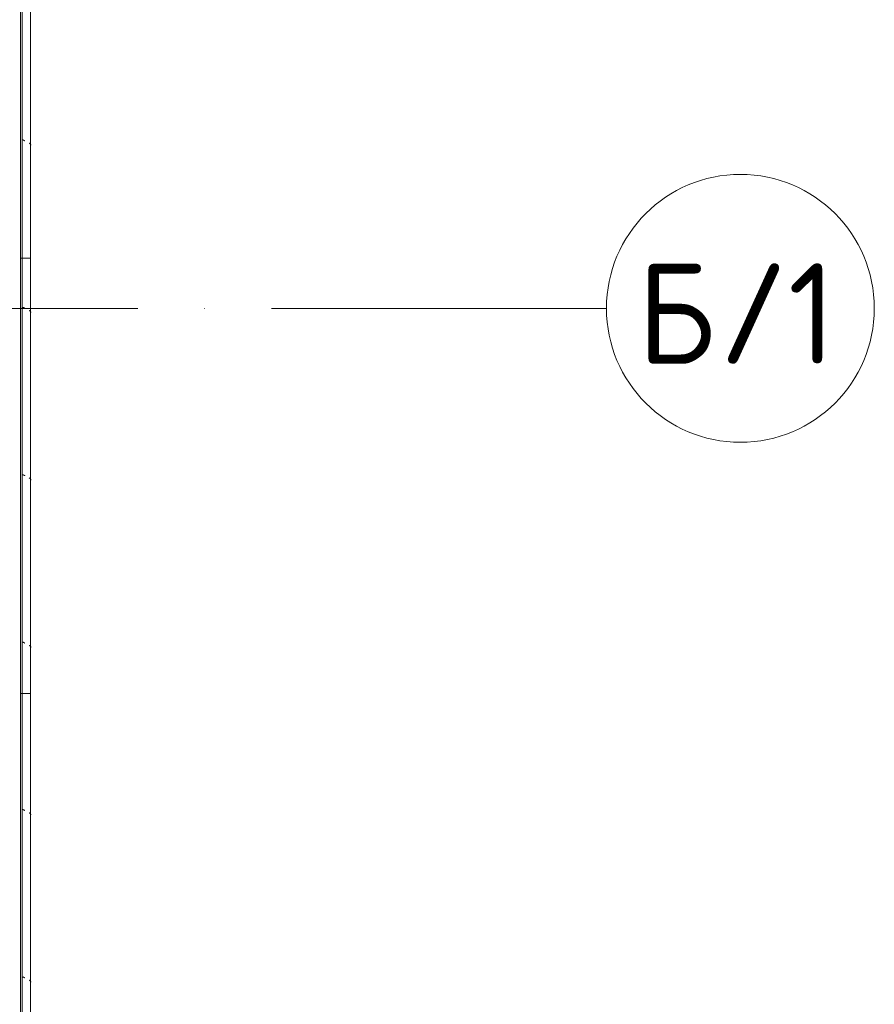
# Model space of a CAD drawing. Header units: millimetres. Extents: x -3267 to 40126, y 29201 to 102288.
# Tile 127 of 256: x 37573 to 40126, y 35140 to 38081. Entities that reach past the tile are written whole.
import ezdxf

# ---------------------------------------------------------------- set-up
doc = ezdxf.new("R2010")
doc.units = ezdxf.units.MM
doc.linetypes.add('4_ Штрихпунктир_ 10 х 2 мм', pattern=[1400, 1000, -200, 0, -200])
for name, color, linetype, lineweight in [('M-EQPM-____-OTLN', 7, 'Continuous', 9), ('S-GRID-____-IDEN', 7, 'Continuous', 9), ('S-GRID-____-OTLN', 7, 'Continuous', 9)]:
    doc.layers.add(name, color=color, linetype=linetype, lineweight=lineweight)
doc.styles.add('GOST Common_1', font='GOST_Common.ttf', dxfattribs={"height": 300})

# ---------------------------------------------------------------- blocks, each defined once
blk = doc.blocks.new('FP_865-ВКК_02_К1_З_ЭОМ_кабель_')
at = {"layer": 'M-EQPM-____-OTLN', "color": 7, "true_color": 0xffffff}
for p, q in [((447, 607), (447.1, 607.1)), ((447.1, 607.3), (447.2, 607.4)), ((447.1, 607.1), (447.1, 607.3)), ((447.2, 607.5), (447.3, 607.7)), ((447.2, 607.4), (447.2, 607.5)), ((447.3, 607.8), (447.4, 607.9)), ((447.3, 607.7), (447.3, 607.8)), ((447.4, 608.1), (447.5, 608.2)), ((447.4, 607.9), (447.4, 608.1)), ((447.5, 608.3), (447.6, 608.5)), ((447.5, 608.2), (447.5, 608.3)), ((447.6, 608.6), (447.7, 608.7)), ((447.6, 608.5), (447.6, 608.6)), ((447.7, 608.9), (447.8, 609)), ((447.7, 608.7), (447.7, 608.9)), ((447.8, 609.1), (447.9, 609.2)), ((447.8, 609), (447.8, 609.1)), ((447.9, 609.4), (448, 609.5)), ((447.9, 609.2), (447.9, 609.4)), ((448, 609.6), (448.1, 609.7)), ((448, 609.5), (448, 609.6)), ((448.1, 609.8), (448.2, 610)), ((448.1, 609.7), (448.1, 609.8)), ((448.2, 610.1), (448.3, 610.2)), ((448.2, 610), (448.2, 610.1)), ((448.3, 610.3), (448.4, 610.4)), ((448.3, 610.2), (448.3, 610.3)), ((448.4, 610.5), (448.5, 610.6)), ((448.4, 610.4), (448.4, 610.5)), ((448.5, 610.7), (448.6, 610.8)), ((448.5, 610.6), (448.5, 610.7)), ((448.6, 610.9), (448.7, 611)), ((448.6, 610.8), (448.6, 610.9)), ((448.7, 611.1), (448.8, 611.2)), ((448.7, 611), (448.7, 611.1)), ((448.8, 611.3), (448.9, 611.4)), ((448.8, 611.2), (448.8, 611.3)), ((448.9, 611.4), (449, 611.5)), ((448.9, 611.4), (448.9, 611.4)), ((449, 611.6), (449.1, 611.7)), ((449, 611.5), (449, 611.6)), ((449.1, 611.7), (449.2, 611.8)), ((449.1, 611.7), (449.1, 611.7)), ((449.2, 611.8), (449.2, 611.9)), ((449.2, 611.9), (449.3, 611.9)), ((449.3, 612), (449.4, 612.1)), ((449.3, 611.9), (449.3, 612)), ((449.4, 612.1), (449.5, 612.2)), ((449.4, 612.1), (449.4, 612.1)), ((449.5, 612.2), (449.6, 612.3)), ((449.5, 612.2), (449.5, 612.2)), ((449.5, 612.2), (449.5, 612.2)), ((449.6, 612.3), (449.7, 612.4)), ((449.6, 612.3), (449.6, 612.3)), ((449.7, 612.4), (449.7, 612.4)), ((449.7, 612.4), (449.8, 612.4)), ((449.8, 612.4), (449.9, 612.5)), ((449.8, 612.4), (449.8, 612.4)), ((449.9, 612.5), (449.9, 612.5)), ((449.9, 612.5), (450, 612.5)), ((450, 612.5), (450, 612.5)), ((450, 612.5), (450.1, 612.5)), ((450.1, 612.5), (450.1, 612.5)), ((947, 607), (947.1, 607.1)), ((947.1, 607.3), (947.2, 607.4)), ((947.1, 607.1), (947.1, 607.3)), ((947.2, 607.5), (947.3, 607.7)), ((947.2, 607.4), (947.2, 607.5)), ((947.3, 607.8), (947.4, 607.9)), ((947.3, 607.7), (947.3, 607.8)), ((947.4, 608.1), (947.5, 608.2)), ((947.4, 607.9), (947.4, 608.1)), ((947.5, 608.3), (947.6, 608.5)), ((947.5, 608.2), (947.5, 608.3)), ((947.6, 608.6), (947.7, 608.7)), ((947.6, 608.5), (947.6, 608.6)), ((947.7, 608.9), (947.8, 609)), ((947.7, 608.7), (947.7, 608.9)), ((947.8, 609.1), (947.9, 609.2)), ((947.8, 609), (947.8, 609.1)), ((947.9, 609.4), (948, 609.5)), ((947.9, 609.2), (947.9, 609.4)), ((948, 609.6), (948.1, 609.7)), ((948, 609.5), (948, 609.6)), ((948.1, 609.8), (948.2, 610)), ((948.1, 609.7), (948.1, 609.8)), ((948.2, 610.1), (948.3, 610.2)), ((948.2, 610), (948.2, 610.1)), ((948.3, 610.3), (948.4, 610.4)), ((948.3, 610.2), (948.3, 610.3)), ((948.4, 610.5), (948.5, 610.6)), ((948.4, 610.4), (948.4, 610.5)), ((948.5, 610.7), (948.6, 610.8)), ((948.5, 610.6), (948.5, 610.7)), ((948.6, 610.9), (948.7, 611)), ((948.6, 610.8), (948.6, 610.9)), ((948.7, 611.1), (948.8, 611.2)), ((948.7, 611), (948.7, 611.1)), ((948.8, 611.3), (948.9, 611.4)), ((948.8, 611.2), (948.8, 611.3)), ((948.9, 611.4), (949, 611.5)), ((948.9, 611.4), (948.9, 611.4)), ((949, 611.6), (949.1, 611.7)), ((949, 611.5), (949, 611.6)), ((949.1, 611.7), (949.2, 611.8)), ((949.1, 611.7), (949.1, 611.7)), ((949.2, 611.8), (949.2, 611.9)), ((949.2, 611.9), (949.3, 611.9)), ((949.3, 612), (949.4, 612.1)), ((949.3, 611.9), (949.3, 612)), ((949.4, 612.1), (949.5, 612.2)), ((949.4, 612.1), (949.4, 612.1)), ((949.5, 612.2), (949.6, 612.3)), ((949.5, 612.2), (949.5, 612.2)), ((949.5, 612.2), (949.5, 612.2)), ((949.6, 612.3), (949.7, 612.4)), ((949.6, 612.3), (949.6, 612.3)), ((949.7, 612.4), (949.7, 612.4)), ((949.7, 612.4), (949.8, 612.4)), ((949.8, 612.4), (949.9, 612.5)), ((949.8, 612.4), (949.8, 612.4)), ((949.9, 612.5), (949.9, 612.5)), ((949.9, 612.5), (950, 612.5)), ((950, 612.5), (950, 612.5)), ((950, 612.5), (950.1, 612.5)), ((950.1, 612.5), (950.1, 612.5))]:
    blk.add_line(p, q, dxfattribs=at)
blk = doc.blocks.new('FP_866-ВКК_02_К1_З_ЭОМ_кабель_')
at = {"layer": 'M-EQPM-____-OTLN', "color": 7, "true_color": 0xffffff}
for p, q in [((456.6, 626), (456.7, 626.1)), ((456.7, 626.1), (456.8, 626.3)), ((456.8, 626.3), (456.9, 626.4)), ((456.9, 626.4), (457, 626.5)), ((457, 626.5), (457.1, 626.6)), ((457.1, 626.6), (457.2, 626.8)), ((457.2, 626.8), (457.3, 626.9)), ((457.3, 626.9), (457.4, 627)), ((457.4, 627), (457.5, 627.1)), ((457.5, 627.1), (457.6, 627.2)), ((457.6, 627.2), (457.7, 627.4)), ((457.7, 627.4), (457.8, 627.5)), ((457.8, 627.5), (457.9, 627.6)), ((457.9, 627.6), (458, 627.7)), ((458, 627.7), (458.1, 627.8)), ((458.1, 627.8), (458.2, 628)), ((458.2, 628), (458.3, 628.1)), ((458.3, 628.1), (458.4, 628.2)), ((458.4, 628.2), (458.5, 628.3)), ((458.5, 628.3), (458.6, 628.4)), ((458.6, 628.4), (458.7, 628.5)), ((458.7, 628.5), (458.8, 628.6)), ((458.8, 628.6), (458.9, 628.7)), ((458.9, 628.7), (459, 628.9)), ((459, 628.9), (459.1, 629)), ((459.1, 629), (459.2, 629.1)), ((459.2, 629.1), (459.3, 629.2)), ((459.3, 629.2), (459.4, 629.3)), ((459.4, 629.3), (459.5, 629.4)), ((459.5, 629.4), (459.6, 629.4)), ((459.6, 629.4), (459.7, 629.5)), ((459.7, 629.5), (459.8, 629.6)), ((459.8, 629.6), (459.9, 629.7)), ((459.9, 629.8), (460, 629.9)), ((459.9, 629.7), (459.9, 629.8)), ((460, 629.9), (460.1, 630)), ((460.1, 630), (460.2, 630)), ((460.2, 630), (460.3, 630.1)), ((460.3, 630.1), (460.4, 630.2)), ((460.4, 630.2), (460.5, 630.3)), ((460.5, 630.3), (460.6, 630.3)), ((460.6, 630.3), (460.7, 630.4)), ((460.7, 630.4), (460.8, 630.5)), ((460.8, 630.5), (460.9, 630.5)), ((460.9, 630.5), (461, 630.6)), ((461, 630.6), (461.1, 630.7)), ((461.1, 630.7), (461.2, 630.7)), ((461.2, 630.7), (461.3, 630.8)), ((461.3, 630.8), (461.4, 630.8)), ((461.4, 630.8), (461.5, 630.8)), ((461.5, 630.8), (461.6, 630.9)), ((461.6, 630.9), (461.7, 630.9)), ((461.7, 630.9), (461.8, 631)), ((461.8, 631), (461.9, 631)), ((461.9, 631), (462, 631)), ((462, 631), (462.1, 631.1)), ((462.1, 631.1), (462.2, 631.1)), ((462.2, 631.1), (462.3, 631.1)), ((462.3, 631.1), (462.4, 631.1)), ((462.4, 631.1), (462.5, 631.1)), ((462.5, 631.1), (462.6, 631.1)), ((462.6, 631.1), (462.7, 631.2)), ((462.7, 631.2), (462.8, 631.2)), ((956.6, 626), (956.7, 626.1)), ((956.7, 626.1), (956.8, 626.3)), ((956.8, 626.3), (956.9, 626.4)), ((956.9, 626.4), (957, 626.5)), ((957, 626.5), (957.1, 626.6)), ((957.1, 626.6), (957.2, 626.8)), ((957.2, 626.8), (957.3, 626.9)), ((957.3, 626.9), (957.4, 627)), ((957.4, 627), (957.5, 627.1)), ((957.5, 627.1), (957.6, 627.2)), ((957.6, 627.2), (957.7, 627.4)), ((957.7, 627.4), (957.8, 627.5)), ((957.8, 627.5), (957.9, 627.6)), ((957.9, 627.6), (958, 627.7)), ((958, 627.7), (958.1, 627.8)), ((958.1, 627.8), (958.2, 628)), ((958.2, 628), (958.3, 628.1)), ((958.3, 628.1), (958.4, 628.2)), ((958.4, 628.2), (958.5, 628.3)), ((958.5, 628.3), (958.6, 628.4)), ((958.6, 628.4), (958.7, 628.5)), ((958.7, 628.5), (958.8, 628.6)), ((958.8, 628.6), (958.9, 628.7)), ((958.9, 628.7), (959, 628.9)), ((959, 628.9), (959.1, 629)), ((959.1, 629), (959.2, 629.1)), ((959.2, 629.1), (959.3, 629.2)), ((959.3, 629.2), (959.4, 629.3)), ((959.4, 629.3), (959.5, 629.4)), ((959.5, 629.4), (959.6, 629.4)), ((959.6, 629.4), (959.7, 629.5)), ((959.7, 629.5), (959.8, 629.6)), ((959.8, 629.6), (959.9, 629.7)), ((959.9, 629.8), (960, 629.9)), ((959.9, 629.7), (959.9, 629.8)), ((960, 629.9), (960.1, 630)), ((960.1, 630), (960.2, 630)), ((960.2, 630), (960.3, 630.1)), ((960.3, 630.1), (960.4, 630.2)), ((960.4, 630.2), (960.5, 630.3)), ((960.5, 630.3), (960.6, 630.3)), ((960.6, 630.3), (960.7, 630.4)), ((960.7, 630.4), (960.8, 630.5)), ((960.8, 630.5), (960.9, 630.5)), ((960.9, 630.5), (961, 630.6)), ((961, 630.6), (961.1, 630.7)), ((961.1, 630.7), (961.2, 630.7)), ((961.2, 630.7), (961.3, 630.8)), ((961.3, 630.8), (961.4, 630.8)), ((961.4, 630.8), (961.5, 630.8)), ((961.5, 630.8), (961.6, 630.9)), ((961.6, 630.9), (961.7, 630.9)), ((961.7, 630.9), (961.8, 631)), ((961.8, 631), (961.9, 631)), ((961.9, 631), (962, 631)), ((962, 631), (962.1, 631.1)), ((962.1, 631.1), (962.2, 631.1)), ((962.2, 631.1), (962.3, 631.1)), ((962.3, 631.1), (962.4, 631.1)), ((962.4, 631.1), (962.5, 631.1)), ((962.5, 631.1), (962.6, 631.1)), ((962.6, 631.1), (962.7, 631.2)), ((962.7, 631.2), (962.8, 631.2))]:
    blk.add_line(p, q, dxfattribs=at)
blk = doc.blocks.new('ПР_Перед пояса - Тип 1-V864-ВКК_02_К1_З_ЭОМ_кабель_')
at = {"layer": 'M-EQPM-____-OTLN', "color": 253, "true_color": 0xaaaaaa}
for p, q in [((0, 626), (0, 630)), ((0, 630), (1300, 630)), ((0, 607), (0, 626)), ((1300, 630), (1300, 626)), ((1300, 626), (1300, 607)), ((0, 605), (0, 607)), ((0, 600), (0, 605)), ((0, 605), (1300, 605)), ((0, 600), (1300, 600)), ((1300, 607), (1300, 605)), ((1300, 605), (1300, 600))]:
    blk.add_line(p, q, dxfattribs=at)
for name in ['FP_866-ВКК_02_К1_З_ЭОМ_кабель_', 'FP_865-ВКК_02_К1_З_ЭОМ_кабель_']:
    blk.add_blockref(name, (0, 0), dxfattribs=at)
blk = doc.blocks.new('FP_871-ВКК_02_К1_З_ЭОМ_кабель_')
at = {"layer": 'M-EQPM-____-OTLN', "color": 7, "true_color": 0xffffff}
for p, q in [((147, 607), (147.1, 607.1)), ((147.1, 607.3), (147.2, 607.4)), ((147.1, 607.1), (147.1, 607.3)), ((147.2, 607.5), (147.3, 607.7)), ((147.2, 607.4), (147.2, 607.5)), ((147.3, 607.8), (147.4, 607.9)), ((147.3, 607.7), (147.3, 607.8)), ((147.4, 608.1), (147.5, 608.2)), ((147.4, 607.9), (147.4, 608.1)), ((147.5, 608.3), (147.6, 608.5)), ((147.5, 608.2), (147.5, 608.3)), ((147.6, 608.6), (147.7, 608.7)), ((147.6, 608.5), (147.6, 608.6)), ((147.7, 608.9), (147.8, 609)), ((147.7, 608.7), (147.7, 608.9)), ((147.8, 609.1), (147.9, 609.2)), ((147.8, 609), (147.8, 609.1)), ((147.9, 609.4), (148, 609.5)), ((147.9, 609.2), (147.9, 609.4)), ((148, 609.6), (148.1, 609.7)), ((148, 609.5), (148, 609.6)), ((148.1, 609.8), (148.2, 610)), ((148.1, 609.7), (148.1, 609.8)), ((148.2, 610.1), (148.3, 610.2)), ((148.2, 610), (148.2, 610.1)), ((148.3, 610.3), (148.4, 610.4)), ((148.3, 610.2), (148.3, 610.3)), ((148.4, 610.5), (148.5, 610.6)), ((148.4, 610.4), (148.4, 610.5)), ((148.5, 610.7), (148.6, 610.8)), ((148.5, 610.6), (148.5, 610.7)), ((148.6, 610.9), (148.7, 611)), ((148.6, 610.8), (148.6, 610.9)), ((148.7, 611.1), (148.8, 611.2)), ((148.7, 611), (148.7, 611.1)), ((148.8, 611.3), (148.9, 611.4)), ((148.8, 611.2), (148.8, 611.3)), ((148.9, 611.4), (149, 611.5)), ((148.9, 611.4), (148.9, 611.4)), ((149, 611.6), (149.1, 611.7)), ((149, 611.5), (149, 611.6)), ((149.1, 611.7), (149.2, 611.8)), ((149.1, 611.7), (149.1, 611.7)), ((149.2, 611.8), (149.2, 611.9)), ((149.2, 611.9), (149.3, 611.9)), ((149.3, 612), (149.4, 612.1)), ((149.3, 611.9), (149.3, 612)), ((149.4, 612.1), (149.5, 612.2)), ((149.4, 612.1), (149.4, 612.1)), ((149.5, 612.2), (149.6, 612.3)), ((149.5, 612.2), (149.5, 612.2)), ((149.5, 612.2), (149.5, 612.2)), ((149.6, 612.3), (149.7, 612.4)), ((149.6, 612.3), (149.6, 612.3)), ((149.7, 612.4), (149.7, 612.4)), ((149.7, 612.4), (149.8, 612.4)), ((149.8, 612.4), (149.9, 612.5)), ((149.8, 612.4), (149.8, 612.4)), ((149.9, 612.5), (149.9, 612.5)), ((149.9, 612.5), (150, 612.5)), ((150, 612.5), (150, 612.5)), ((150, 612.5), (150.1, 612.5)), ((150.1, 612.5), (150.1, 612.5)), ((647, 607), (647.1, 607.1)), ((647.1, 607.3), (647.2, 607.4)), ((647.1, 607.1), (647.1, 607.3)), ((647.2, 607.5), (647.3, 607.7)), ((647.2, 607.4), (647.2, 607.5)), ((647.3, 607.8), (647.4, 607.9)), ((647.3, 607.7), (647.3, 607.8)), ((647.4, 608.1), (647.5, 608.2)), ((647.4, 607.9), (647.4, 608.1)), ((647.5, 608.3), (647.6, 608.5)), ((647.5, 608.2), (647.5, 608.3)), ((647.6, 608.6), (647.7, 608.7)), ((647.6, 608.5), (647.6, 608.6)), ((647.7, 608.9), (647.8, 609)), ((647.7, 608.7), (647.7, 608.9)), ((647.8, 609.1), (647.9, 609.2)), ((647.8, 609), (647.8, 609.1)), ((647.9, 609.4), (648, 609.5)), ((647.9, 609.2), (647.9, 609.4)), ((648, 609.6), (648.1, 609.7)), ((648, 609.5), (648, 609.6)), ((648.1, 609.8), (648.2, 610)), ((648.1, 609.7), (648.1, 609.8)), ((648.2, 610.1), (648.3, 610.2)), ((648.2, 610), (648.2, 610.1)), ((648.3, 610.3), (648.4, 610.4)), ((648.3, 610.2), (648.3, 610.3)), ((648.4, 610.5), (648.5, 610.6)), ((648.4, 610.4), (648.4, 610.5)), ((648.5, 610.7), (648.6, 610.8)), ((648.5, 610.6), (648.5, 610.7)), ((648.6, 610.9), (648.7, 611)), ((648.6, 610.8), (648.6, 610.9)), ((648.7, 611.1), (648.8, 611.2)), ((648.7, 611), (648.7, 611.1)), ((648.8, 611.3), (648.9, 611.4)), ((648.8, 611.2), (648.8, 611.3)), ((648.9, 611.4), (649, 611.5)), ((648.9, 611.4), (648.9, 611.4)), ((649, 611.6), (649.1, 611.7)), ((649, 611.5), (649, 611.6)), ((649.1, 611.7), (649.2, 611.8)), ((649.1, 611.7), (649.1, 611.7)), ((649.2, 611.8), (649.2, 611.9)), ((649.2, 611.9), (649.3, 611.9)), ((649.3, 612), (649.4, 612.1)), ((649.3, 611.9), (649.3, 612)), ((649.4, 612.1), (649.5, 612.2)), ((649.4, 612.1), (649.4, 612.1)), ((649.5, 612.2), (649.6, 612.3)), ((649.5, 612.2), (649.5, 612.2)), ((649.5, 612.2), (649.5, 612.2)), ((649.6, 612.3), (649.7, 612.4)), ((649.6, 612.3), (649.6, 612.3)), ((649.7, 612.4), (649.7, 612.4)), ((649.7, 612.4), (649.8, 612.4)), ((649.8, 612.4), (649.9, 612.5)), ((649.8, 612.4), (649.8, 612.4)), ((649.9, 612.5), (649.9, 612.5)), ((649.9, 612.5), (650, 612.5)), ((650, 612.5), (650, 612.5)), ((650, 612.5), (650.1, 612.5)), ((650.1, 612.5), (650.1, 612.5)), ((1147, 607), (1147.1, 607.1)), ((1147.1, 607.3), (1147.2, 607.4)), ((1147.1, 607.1), (1147.1, 607.3)), ((1147.2, 607.5), (1147.3, 607.7)), ((1147.2, 607.4), (1147.2, 607.5)), ((1147.3, 607.8), (1147.4, 607.9)), ((1147.3, 607.7), (1147.3, 607.8)), ((1147.4, 608.1), (1147.5, 608.2)), ((1147.4, 607.9), (1147.4, 608.1)), ((1147.5, 608.3), (1147.6, 608.5)), ((1147.5, 608.2), (1147.5, 608.3)), ((1147.6, 608.6), (1147.7, 608.7)), ((1147.6, 608.5), (1147.6, 608.6)), ((1147.7, 608.9), (1147.8, 609)), ((1147.7, 608.7), (1147.7, 608.9)), ((1147.8, 609.1), (1147.9, 609.2)), ((1147.8, 609), (1147.8, 609.1)), ((1147.9, 609.4), (1148, 609.5)), ((1147.9, 609.2), (1147.9, 609.4)), ((1148, 609.6), (1148.1, 609.7)), ((1148, 609.5), (1148, 609.6)), ((1148.1, 609.8), (1148.2, 610)), ((1148.1, 609.7), (1148.1, 609.8)), ((1148.2, 610.1), (1148.3, 610.2)), ((1148.2, 610), (1148.2, 610.1)), ((1148.3, 610.3), (1148.4, 610.4)), ((1148.3, 610.2), (1148.3, 610.3)), ((1148.4, 610.5), (1148.5, 610.6)), ((1148.4, 610.4), (1148.4, 610.5)), ((1148.5, 610.7), (1148.6, 610.8)), ((1148.5, 610.6), (1148.5, 610.7)), ((1148.6, 610.9), (1148.7, 611)), ((1148.6, 610.8), (1148.6, 610.9)), ((1148.7, 611.1), (1148.8, 611.2)), ((1148.7, 611), (1148.7, 611.1)), ((1148.8, 611.3), (1148.9, 611.4)), ((1148.8, 611.2), (1148.8, 611.3)), ((1148.9, 611.4), (1149, 611.5)), ((1148.9, 611.4), (1148.9, 611.4)), ((1149, 611.6), (1149.1, 611.7)), ((1149, 611.5), (1149, 611.6)), ((1149.1, 611.7), (1149.2, 611.8)), ((1149.1, 611.7), (1149.1, 611.7)), ((1149.2, 611.8), (1149.2, 611.9)), ((1149.2, 611.9), (1149.3, 611.9)), ((1149.3, 612), (1149.4, 612.1)), ((1149.3, 611.9), (1149.3, 612)), ((1149.4, 612.1), (1149.5, 612.2)), ((1149.4, 612.1), (1149.4, 612.1)), ((1149.5, 612.2), (1149.6, 612.3)), ((1149.5, 612.2), (1149.5, 612.2)), ((1149.5, 612.2), (1149.5, 612.2)), ((1149.6, 612.3), (1149.7, 612.4)), ((1149.6, 612.3), (1149.6, 612.3)), ((1149.7, 612.4), (1149.7, 612.4)), ((1149.7, 612.4), (1149.8, 612.4)), ((1149.8, 612.4), (1149.9, 612.5)), ((1149.8, 612.4), (1149.8, 612.4)), ((1149.9, 612.5), (1149.9, 612.5)), ((1149.9, 612.5), (1150, 612.5)), ((1150, 612.5), (1150, 612.5)), ((1150, 612.5), (1150.1, 612.5)), ((1150.1, 612.5), (1150.1, 612.5))]:
    blk.add_line(p, q, dxfattribs=at)
blk = doc.blocks.new('FP_872-ВКК_02_К1_З_ЭОМ_кабель_')
at = {"layer": 'M-EQPM-____-OTLN', "color": 7, "true_color": 0xffffff}
for p, q in [((156.6, 626), (156.7, 626.1)), ((156.7, 626.1), (156.8, 626.3)), ((156.8, 626.3), (156.9, 626.4)), ((156.9, 626.4), (157, 626.5)), ((157, 626.5), (157.1, 626.6)), ((157.1, 626.6), (157.2, 626.8)), ((157.2, 626.8), (157.3, 626.9)), ((157.3, 626.9), (157.4, 627)), ((157.4, 627), (157.5, 627.1)), ((157.5, 627.1), (157.6, 627.2)), ((157.6, 627.2), (157.7, 627.4)), ((157.7, 627.4), (157.8, 627.5)), ((157.8, 627.5), (157.9, 627.6)), ((157.9, 627.6), (158, 627.7)), ((158, 627.7), (158.1, 627.8)), ((158.1, 627.8), (158.2, 628)), ((158.2, 628), (158.3, 628.1)), ((158.3, 628.1), (158.4, 628.2)), ((158.4, 628.2), (158.5, 628.3)), ((158.5, 628.3), (158.6, 628.4)), ((158.6, 628.4), (158.7, 628.5)), ((158.7, 628.5), (158.8, 628.6)), ((158.8, 628.6), (158.9, 628.7)), ((158.9, 628.7), (159, 628.9)), ((159, 628.9), (159.1, 629)), ((159.1, 629), (159.2, 629.1)), ((159.2, 629.1), (159.3, 629.2)), ((159.3, 629.2), (159.4, 629.3)), ((159.4, 629.3), (159.5, 629.4)), ((159.5, 629.4), (159.6, 629.4)), ((159.6, 629.4), (159.7, 629.5)), ((159.7, 629.5), (159.8, 629.6)), ((159.8, 629.6), (159.9, 629.7)), ((159.9, 629.8), (160, 629.9)), ((159.9, 629.7), (159.9, 629.8)), ((160, 629.9), (160.1, 630)), ((160.1, 630), (160.2, 630)), ((160.2, 630), (160.3, 630.1)), ((160.3, 630.1), (160.4, 630.2)), ((160.4, 630.2), (160.5, 630.3)), ((160.5, 630.3), (160.6, 630.3)), ((160.6, 630.3), (160.7, 630.4)), ((160.7, 630.4), (160.8, 630.5)), ((160.8, 630.5), (160.9, 630.5)), ((160.9, 630.5), (161, 630.6)), ((161, 630.6), (161.1, 630.7)), ((161.1, 630.7), (161.2, 630.7)), ((161.2, 630.7), (161.3, 630.8)), ((161.3, 630.8), (161.4, 630.8)), ((161.4, 630.8), (161.5, 630.8)), ((161.5, 630.8), (161.6, 630.9)), ((161.6, 630.9), (161.7, 630.9)), ((161.7, 630.9), (161.8, 631)), ((161.8, 631), (161.9, 631)), ((161.9, 631), (162, 631)), ((162, 631), (162.1, 631.1)), ((162.1, 631.1), (162.2, 631.1)), ((162.2, 631.1), (162.3, 631.1)), ((162.3, 631.1), (162.4, 631.1)), ((162.4, 631.1), (162.5, 631.1)), ((162.5, 631.1), (162.6, 631.1)), ((162.6, 631.1), (162.7, 631.2)), ((162.7, 631.2), (162.8, 631.2)), ((656.6, 626), (656.7, 626.1)), ((656.7, 626.1), (656.8, 626.3)), ((656.8, 626.3), (656.9, 626.4)), ((656.9, 626.4), (657, 626.5)), ((657, 626.5), (657.1, 626.6)), ((657.1, 626.6), (657.2, 626.8)), ((657.2, 626.8), (657.3, 626.9)), ((657.3, 626.9), (657.4, 627)), ((657.4, 627), (657.5, 627.1)), ((657.5, 627.1), (657.6, 627.2)), ((657.6, 627.2), (657.7, 627.4)), ((657.7, 627.4), (657.8, 627.5)), ((657.8, 627.5), (657.9, 627.6)), ((657.9, 627.6), (658, 627.7)), ((658, 627.7), (658.1, 627.8)), ((658.1, 627.8), (658.2, 628)), ((658.2, 628), (658.3, 628.1)), ((658.3, 628.1), (658.4, 628.2)), ((658.4, 628.2), (658.5, 628.3)), ((658.5, 628.3), (658.6, 628.4)), ((658.6, 628.4), (658.7, 628.5)), ((658.7, 628.5), (658.8, 628.6)), ((658.8, 628.6), (658.9, 628.7)), ((658.9, 628.7), (659, 628.9)), ((659, 628.9), (659.1, 629)), ((659.1, 629), (659.2, 629.1)), ((659.2, 629.1), (659.3, 629.2)), ((659.3, 629.2), (659.4, 629.3)), ((659.4, 629.3), (659.5, 629.4)), ((659.5, 629.4), (659.6, 629.4)), ((659.6, 629.4), (659.7, 629.5)), ((659.7, 629.5), (659.8, 629.6)), ((659.8, 629.6), (659.9, 629.7)), ((659.9, 629.8), (660, 629.9)), ((659.9, 629.7), (659.9, 629.8)), ((660, 629.9), (660.1, 630)), ((660.1, 630), (660.2, 630)), ((660.2, 630), (660.3, 630.1)), ((660.3, 630.1), (660.4, 630.2)), ((660.4, 630.2), (660.5, 630.3)), ((660.5, 630.3), (660.6, 630.3)), ((660.6, 630.3), (660.7, 630.4)), ((660.7, 630.4), (660.8, 630.5)), ((660.8, 630.5), (660.9, 630.5)), ((660.9, 630.5), (661, 630.6)), ((661, 630.6), (661.1, 630.7)), ((661.1, 630.7), (661.2, 630.7)), ((661.2, 630.7), (661.3, 630.8)), ((661.3, 630.8), (661.4, 630.8)), ((661.4, 630.8), (661.5, 630.8)), ((661.5, 630.8), (661.6, 630.9)), ((661.6, 630.9), (661.7, 630.9)), ((661.7, 630.9), (661.8, 631)), ((661.8, 631), (661.9, 631)), ((661.9, 631), (662, 631)), ((662, 631), (662.1, 631.1)), ((662.1, 631.1), (662.2, 631.1)), ((662.2, 631.1), (662.3, 631.1)), ((662.3, 631.1), (662.4, 631.1)), ((662.4, 631.1), (662.5, 631.1)), ((662.5, 631.1), (662.6, 631.1)), ((662.6, 631.1), (662.7, 631.2)), ((662.7, 631.2), (662.8, 631.2)), ((1156.6, 626), (1156.7, 626.1)), ((1156.7, 626.1), (1156.8, 626.3)), ((1156.8, 626.3), (1156.9, 626.4)), ((1156.9, 626.4), (1157, 626.5)), ((1157, 626.5), (1157.1, 626.6)), ((1157.1, 626.6), (1157.2, 626.8)), ((1157.2, 626.8), (1157.3, 626.9)), ((1157.3, 626.9), (1157.4, 627)), ((1157.4, 627), (1157.5, 627.1)), ((1157.5, 627.1), (1157.6, 627.2)), ((1157.6, 627.2), (1157.7, 627.4)), ((1157.7, 627.4), (1157.8, 627.5)), ((1157.8, 627.5), (1157.9, 627.6)), ((1157.9, 627.6), (1158, 627.7)), ((1158, 627.7), (1158.1, 627.8)), ((1158.1, 627.8), (1158.2, 628)), ((1158.2, 628), (1158.3, 628.1)), ((1158.3, 628.1), (1158.4, 628.2)), ((1158.4, 628.2), (1158.5, 628.3)), ((1158.5, 628.3), (1158.6, 628.4)), ((1158.6, 628.4), (1158.7, 628.5)), ((1158.7, 628.5), (1158.8, 628.6)), ((1158.8, 628.6), (1158.9, 628.7)), ((1158.9, 628.7), (1159, 628.9)), ((1159, 628.9), (1159.1, 629)), ((1159.1, 629), (1159.2, 629.1)), ((1159.2, 629.1), (1159.3, 629.2)), ((1159.3, 629.2), (1159.4, 629.3)), ((1159.4, 629.3), (1159.5, 629.4)), ((1159.5, 629.4), (1159.6, 629.4)), ((1159.6, 629.4), (1159.7, 629.5)), ((1159.7, 629.5), (1159.8, 629.6)), ((1159.8, 629.6), (1159.9, 629.7)), ((1159.9, 629.8), (1160, 629.9)), ((1159.9, 629.7), (1159.9, 629.8)), ((1160, 629.9), (1160.1, 630)), ((1160.1, 630), (1160.2, 630)), ((1160.2, 630), (1160.3, 630.1)), ((1160.3, 630.1), (1160.4, 630.2)), ((1160.4, 630.2), (1160.5, 630.3)), ((1160.5, 630.3), (1160.6, 630.3)), ((1160.6, 630.3), (1160.7, 630.4)), ((1160.7, 630.4), (1160.8, 630.5)), ((1160.8, 630.5), (1160.9, 630.5)), ((1160.9, 630.5), (1161, 630.6)), ((1161, 630.6), (1161.1, 630.7)), ((1161.1, 630.7), (1161.2, 630.7)), ((1161.2, 630.7), (1161.3, 630.8)), ((1161.3, 630.8), (1161.4, 630.8)), ((1161.4, 630.8), (1161.5, 630.8)), ((1161.5, 630.8), (1161.6, 630.9)), ((1161.6, 630.9), (1161.7, 630.9)), ((1161.7, 630.9), (1161.8, 631)), ((1161.8, 631), (1161.9, 631)), ((1161.9, 631), (1162, 631)), ((1162, 631), (1162.1, 631.1)), ((1162.1, 631.1), (1162.2, 631.1)), ((1162.2, 631.1), (1162.3, 631.1)), ((1162.3, 631.1), (1162.4, 631.1)), ((1162.4, 631.1), (1162.5, 631.1)), ((1162.5, 631.1), (1162.6, 631.1)), ((1162.6, 631.1), (1162.7, 631.2)), ((1162.7, 631.2), (1162.8, 631.2))]:
    blk.add_line(p, q, dxfattribs=at)
blk = doc.blocks.new('ПР_Перед пояса - Тип 1-V870-ВКК_02_К1_З_ЭОМ_кабель_')
at = {"layer": 'M-EQPM-____-OTLN', "color": 253, "true_color": 0xaaaaaa}
for p, q in [((0, 626), (0, 630)), ((0, 630), (1300, 630)), ((0, 607), (0, 626)), ((1300, 630), (1300, 626)), ((1300, 626), (1300, 607)), ((0, 605), (0, 607)), ((0, 600), (0, 605)), ((0, 605), (1300, 605)), ((0, 600), (1300, 600)), ((1300, 607), (1300, 605)), ((1300, 605), (1300, 600))]:
    blk.add_line(p, q, dxfattribs=at)
for name in ['FP_872-ВКК_02_К1_З_ЭОМ_кабель_', 'FP_871-ВКК_02_К1_З_ЭОМ_кабель_']:
    blk.add_blockref(name, (0, 0), dxfattribs=at)
blk = doc.blocks.new('FP_1015-ВКК_02_К1_З_ЭОМ_кабель_')
at = {"layer": 'M-EQPM-____-OTLN', "color": 7, "true_color": 0xffffff}
for p, q in [((347, 607), (347.1, 607.1)), ((347.1, 607.3), (347.2, 607.4)), ((347.1, 607.1), (347.1, 607.3)), ((347.2, 607.5), (347.3, 607.7)), ((347.2, 607.4), (347.2, 607.5)), ((347.3, 607.8), (347.4, 607.9)), ((347.3, 607.7), (347.3, 607.8)), ((347.4, 608.1), (347.5, 608.2)), ((347.4, 607.9), (347.4, 608.1)), ((347.5, 608.3), (347.6, 608.5)), ((347.5, 608.2), (347.5, 608.3)), ((347.6, 608.6), (347.7, 608.7)), ((347.6, 608.5), (347.6, 608.6)), ((347.7, 608.9), (347.8, 609)), ((347.7, 608.7), (347.7, 608.9)), ((347.8, 609.1), (347.9, 609.2)), ((347.8, 609), (347.8, 609.1)), ((347.9, 609.4), (348, 609.5)), ((347.9, 609.2), (347.9, 609.4)), ((348, 609.6), (348.1, 609.7)), ((348, 609.5), (348, 609.6)), ((348.1, 609.8), (348.2, 610)), ((348.1, 609.7), (348.1, 609.8)), ((348.2, 610.1), (348.3, 610.2)), ((348.2, 610), (348.2, 610.1)), ((348.3, 610.3), (348.4, 610.4)), ((348.3, 610.2), (348.3, 610.3)), ((348.4, 610.5), (348.5, 610.6)), ((348.4, 610.4), (348.4, 610.5)), ((348.5, 610.7), (348.6, 610.8)), ((348.5, 610.6), (348.5, 610.7)), ((348.6, 610.9), (348.7, 611)), ((348.6, 610.8), (348.6, 610.9)), ((348.7, 611.1), (348.8, 611.2)), ((348.7, 611), (348.7, 611.1)), ((348.8, 611.3), (348.9, 611.4)), ((348.8, 611.2), (348.8, 611.3)), ((348.9, 611.4), (349, 611.5)), ((348.9, 611.4), (348.9, 611.4)), ((349, 611.6), (349.1, 611.7)), ((349, 611.5), (349, 611.6)), ((349.1, 611.7), (349.2, 611.8)), ((349.1, 611.7), (349.1, 611.7)), ((349.2, 611.8), (349.2, 611.9)), ((349.2, 611.9), (349.3, 611.9)), ((349.3, 612), (349.4, 612.1)), ((349.3, 611.9), (349.3, 612)), ((349.4, 612.1), (349.5, 612.2)), ((349.4, 612.1), (349.4, 612.1)), ((349.5, 612.2), (349.6, 612.3)), ((349.5, 612.2), (349.5, 612.2)), ((349.5, 612.2), (349.5, 612.2)), ((349.6, 612.3), (349.7, 612.4)), ((349.6, 612.3), (349.6, 612.3)), ((349.7, 612.4), (349.7, 612.4)), ((349.7, 612.4), (349.8, 612.4)), ((349.8, 612.4), (349.9, 612.5)), ((349.8, 612.4), (349.8, 612.4)), ((349.9, 612.5), (349.9, 612.5)), ((349.9, 612.5), (350, 612.5)), ((350, 612.5), (350, 612.5)), ((350, 612.5), (350.1, 612.5)), ((350.1, 612.5), (350.1, 612.5)), ((847, 607), (847.1, 607.1)), ((847.1, 607.3), (847.2, 607.4)), ((847.1, 607.1), (847.1, 607.3)), ((847.2, 607.5), (847.3, 607.7)), ((847.2, 607.4), (847.2, 607.5)), ((847.3, 607.8), (847.4, 607.9)), ((847.3, 607.7), (847.3, 607.8)), ((847.4, 608.1), (847.5, 608.2)), ((847.4, 607.9), (847.4, 608.1)), ((847.5, 608.3), (847.6, 608.5)), ((847.5, 608.2), (847.5, 608.3)), ((847.6, 608.6), (847.7, 608.7)), ((847.6, 608.5), (847.6, 608.6)), ((847.7, 608.9), (847.8, 609)), ((847.7, 608.7), (847.7, 608.9)), ((847.8, 609.1), (847.9, 609.2)), ((847.8, 609), (847.8, 609.1)), ((847.9, 609.4), (848, 609.5)), ((847.9, 609.2), (847.9, 609.4)), ((848, 609.6), (848.1, 609.7)), ((848, 609.5), (848, 609.6)), ((848.1, 609.8), (848.2, 610)), ((848.1, 609.7), (848.1, 609.8)), ((848.2, 610.1), (848.3, 610.2)), ((848.2, 610), (848.2, 610.1)), ((848.3, 610.3), (848.4, 610.4)), ((848.3, 610.2), (848.3, 610.3)), ((848.4, 610.5), (848.5, 610.6)), ((848.4, 610.4), (848.4, 610.5)), ((848.5, 610.7), (848.6, 610.8)), ((848.5, 610.6), (848.5, 610.7)), ((848.6, 610.9), (848.7, 611)), ((848.6, 610.8), (848.6, 610.9)), ((848.7, 611.1), (848.8, 611.2)), ((848.7, 611), (848.7, 611.1)), ((848.8, 611.3), (848.9, 611.4)), ((848.8, 611.2), (848.8, 611.3)), ((848.9, 611.4), (849, 611.5)), ((848.9, 611.4), (848.9, 611.4)), ((849, 611.6), (849.1, 611.7)), ((849, 611.5), (849, 611.6)), ((849.1, 611.7), (849.2, 611.8)), ((849.1, 611.7), (849.1, 611.7)), ((849.2, 611.8), (849.2, 611.9)), ((849.2, 611.9), (849.3, 611.9)), ((849.3, 612), (849.4, 612.1)), ((849.3, 611.9), (849.3, 612)), ((849.4, 612.1), (849.5, 612.2)), ((849.4, 612.1), (849.4, 612.1)), ((849.5, 612.2), (849.6, 612.3)), ((849.5, 612.2), (849.5, 612.2)), ((849.5, 612.2), (849.5, 612.2)), ((849.6, 612.3), (849.7, 612.4)), ((849.6, 612.3), (849.6, 612.3)), ((849.7, 612.4), (849.7, 612.4)), ((849.7, 612.4), (849.8, 612.4)), ((849.8, 612.4), (849.9, 612.5)), ((849.8, 612.4), (849.8, 612.4)), ((849.9, 612.5), (849.9, 612.5)), ((849.9, 612.5), (850, 612.5)), ((850, 612.5), (850, 612.5)), ((850, 612.5), (850.1, 612.5)), ((850.1, 612.5), (850.1, 612.5))]:
    blk.add_line(p, q, dxfattribs=at)
blk = doc.blocks.new('FP_1016-ВКК_02_К1_З_ЭОМ_кабель_')
at = {"layer": 'M-EQPM-____-OTLN', "color": 7, "true_color": 0xffffff}
for p, q in [((356.6, 626), (356.7, 626.1)), ((356.7, 626.1), (356.8, 626.3)), ((356.8, 626.3), (356.9, 626.4)), ((356.9, 626.4), (357, 626.5)), ((357, 626.5), (357.1, 626.6)), ((357.1, 626.6), (357.2, 626.8)), ((357.2, 626.8), (357.3, 626.9)), ((357.3, 626.9), (357.4, 627)), ((357.4, 627), (357.5, 627.1)), ((357.5, 627.1), (357.6, 627.2)), ((357.6, 627.2), (357.7, 627.4)), ((357.7, 627.4), (357.8, 627.5)), ((357.8, 627.5), (357.9, 627.6)), ((357.9, 627.6), (358, 627.7)), ((358, 627.7), (358.1, 627.8)), ((358.1, 627.8), (358.2, 628)), ((358.2, 628), (358.3, 628.1)), ((358.3, 628.1), (358.4, 628.2)), ((358.4, 628.2), (358.5, 628.3)), ((358.5, 628.3), (358.6, 628.4)), ((358.6, 628.4), (358.7, 628.5)), ((358.7, 628.5), (358.8, 628.6)), ((358.8, 628.6), (358.9, 628.7)), ((358.9, 628.7), (359, 628.9)), ((359, 628.9), (359.1, 629)), ((359.1, 629), (359.2, 629.1)), ((359.2, 629.1), (359.3, 629.2)), ((359.3, 629.2), (359.4, 629.3)), ((359.4, 629.3), (359.5, 629.4)), ((359.5, 629.4), (359.6, 629.4)), ((359.6, 629.4), (359.7, 629.5)), ((359.7, 629.5), (359.8, 629.6)), ((359.8, 629.6), (359.9, 629.7)), ((359.9, 629.8), (360, 629.9)), ((359.9, 629.7), (359.9, 629.8)), ((360, 629.9), (360.1, 630)), ((360.1, 630), (360.2, 630)), ((360.2, 630), (360.3, 630.1)), ((360.3, 630.1), (360.4, 630.2)), ((360.4, 630.2), (360.5, 630.3)), ((360.5, 630.3), (360.6, 630.3)), ((360.6, 630.3), (360.7, 630.4)), ((360.7, 630.4), (360.8, 630.5)), ((360.8, 630.5), (360.9, 630.5)), ((360.9, 630.5), (361, 630.6)), ((361, 630.6), (361.1, 630.7)), ((361.1, 630.7), (361.2, 630.7)), ((361.2, 630.7), (361.3, 630.8)), ((361.3, 630.8), (361.4, 630.8)), ((361.4, 630.8), (361.5, 630.8)), ((361.5, 630.8), (361.6, 630.9)), ((361.6, 630.9), (361.7, 630.9)), ((361.7, 630.9), (361.8, 631)), ((361.8, 631), (361.9, 631)), ((361.9, 631), (362, 631)), ((362, 631), (362.1, 631.1)), ((362.1, 631.1), (362.2, 631.1)), ((362.2, 631.1), (362.3, 631.1)), ((362.3, 631.1), (362.4, 631.1)), ((362.4, 631.1), (362.5, 631.1)), ((362.5, 631.1), (362.6, 631.1)), ((362.6, 631.1), (362.7, 631.2)), ((362.7, 631.2), (362.8, 631.2)), ((856.6, 626), (856.7, 626.1)), ((856.7, 626.1), (856.8, 626.3)), ((856.8, 626.3), (856.9, 626.4)), ((856.9, 626.4), (857, 626.5)), ((857, 626.5), (857.1, 626.6)), ((857.1, 626.6), (857.2, 626.8)), ((857.2, 626.8), (857.3, 626.9)), ((857.3, 626.9), (857.4, 627)), ((857.4, 627), (857.5, 627.1)), ((857.5, 627.1), (857.6, 627.2)), ((857.6, 627.2), (857.7, 627.4)), ((857.7, 627.4), (857.8, 627.5)), ((857.8, 627.5), (857.9, 627.6)), ((857.9, 627.6), (858, 627.7)), ((858, 627.7), (858.1, 627.8)), ((858.1, 627.8), (858.2, 628)), ((858.2, 628), (858.3, 628.1)), ((858.3, 628.1), (858.4, 628.2)), ((858.4, 628.2), (858.5, 628.3)), ((858.5, 628.3), (858.6, 628.4)), ((858.6, 628.4), (858.7, 628.5)), ((858.7, 628.5), (858.8, 628.6)), ((858.8, 628.6), (858.9, 628.7)), ((858.9, 628.7), (859, 628.9)), ((859, 628.9), (859.1, 629)), ((859.1, 629), (859.2, 629.1)), ((859.2, 629.1), (859.3, 629.2)), ((859.3, 629.2), (859.4, 629.3)), ((859.4, 629.3), (859.5, 629.4)), ((859.5, 629.4), (859.6, 629.4)), ((859.6, 629.4), (859.7, 629.5)), ((859.7, 629.5), (859.8, 629.6)), ((859.8, 629.6), (859.9, 629.7)), ((859.9, 629.8), (860, 629.9)), ((859.9, 629.7), (859.9, 629.8)), ((860, 629.9), (860.1, 630)), ((860.1, 630), (860.2, 630)), ((860.2, 630), (860.3, 630.1)), ((860.3, 630.1), (860.4, 630.2)), ((860.4, 630.2), (860.5, 630.3)), ((860.5, 630.3), (860.6, 630.3)), ((860.6, 630.3), (860.7, 630.4)), ((860.7, 630.4), (860.8, 630.5)), ((860.8, 630.5), (860.9, 630.5)), ((860.9, 630.5), (861, 630.6)), ((861, 630.6), (861.1, 630.7)), ((861.1, 630.7), (861.2, 630.7)), ((861.2, 630.7), (861.3, 630.8)), ((861.3, 630.8), (861.4, 630.8)), ((861.4, 630.8), (861.5, 630.8)), ((861.5, 630.8), (861.6, 630.9)), ((861.6, 630.9), (861.7, 630.9)), ((861.7, 630.9), (861.8, 631)), ((861.8, 631), (861.9, 631)), ((861.9, 631), (862, 631)), ((862, 631), (862.1, 631.1)), ((862.1, 631.1), (862.2, 631.1)), ((862.2, 631.1), (862.3, 631.1)), ((862.3, 631.1), (862.4, 631.1)), ((862.4, 631.1), (862.5, 631.1)), ((862.5, 631.1), (862.6, 631.1)), ((862.6, 631.1), (862.7, 631.2)), ((862.7, 631.2), (862.8, 631.2))]:
    blk.add_line(p, q, dxfattribs=at)
blk = doc.blocks.new('ПР_Перед пояса - Тип 1-V1014-ВКК_02_К1_З_ЭОМ_кабель_')
at = {"layer": 'M-EQPM-____-OTLN', "color": 253, "true_color": 0xaaaaaa}
for p, q in [((0, 626), (0, 630)), ((0, 630), (1300, 630)), ((0, 607), (0, 626)), ((1300, 630), (1300, 626)), ((1300, 626), (1300, 607)), ((0, 605), (0, 607)), ((0, 600), (0, 605)), ((0, 605), (1300, 605)), ((0, 600), (1300, 600)), ((1300, 607), (1300, 605)), ((1300, 605), (1300, 600))]:
    blk.add_line(p, q, dxfattribs=at)
for name in ['FP_1016-ВКК_02_К1_З_ЭОМ_кабель_', 'FP_1015-ВКК_02_К1_З_ЭОМ_кабель_']:
    blk.add_blockref(name, (0, 0), dxfattribs=at)
blk = doc.blocks.new('Наметкина 10_РД_АРФ_К1_R21_rvt-1-ВКК_02_К1_З_ЭОМ_кабель_')
at = {"layer": 'M-EQPM-____-OTLN', "color": 253, "lineweight": 9, "true_color": 0xaaaaaa, "rotation": 269.9999999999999}
for name, p in [('ПР_Перед пояса - Тип 1-V864-ВКК_02_К1_З_ЭОМ_кабель_', (35250, 38950)), ('ПР_Перед пояса - Тип 1-V870-ВКК_02_К1_З_ЭОМ_кабель_', (35250, 37650)), ('ПР_Перед пояса - Тип 1-V1014-ВКК_02_К1_З_ЭОМ_кабель_', (35250, 36350))]:
    blk.add_blockref(name, p, dxfattribs=at)
blk = doc.blocks.new('Ось сетки - 8_0 мм-37851243-ВКК_02_К1_З_ЭОМ_кабель_')
at = {"layer": 'S-GRID-____-IDEN', "color": 253, "true_color": 0xaaaaaa}
blk.add_circle((0, 0), 4, dxfattribs=at)

msp = doc.modelspace()

# ---------------------------------------------------------------- linework, layer by layer
at = {"layer": 'S-GRID-____-OTLN', "color": 253, "linetype": '4_ Штрихпунктир_ 10 х 2 мм', "true_color": 0xaaaaaa}
msp.add_line((39325.6, 37218.7), (-2467.3, 37218.7), dxfattribs=at)

# ---------------------------------------------------------------- block references
at = {"lineweight": 5}
msp.add_blockref('Наметкина 10_РД_АРФ_К1_R21_rvt-1-ВКК_02_К1_З_ЭОМ_кабель_', (1725.6, -281.3), dxfattribs=at)
at = {"layer": 'S-GRID-____-IDEN', "color": 253, "true_color": 0xaaaaaa, "xscale": 99.99999999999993, "yscale": 99.99999999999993, "zscale": 99.99999999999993, "rotation": 89.99999999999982}
msp.add_blockref('Ось сетки - 8_0 мм-37851243-ВКК_02_К1_З_ЭОМ_кабель_', (39725.6, 37218.7), dxfattribs=at)

# ---------------------------------------------------------------- texts
at = {"layer": 'S-GRID-____-IDEN', "color": 253, "true_color": 0xaaaaaa, "char_height": 300, "attachment_point": 1, "style": 'GOST Common_1'}
for s, insert, width in [('/1', (39661.9, 37353.3), 448.945), ('\\fGOST Common|b0|i0|c204|p34|;Б', (39417.2, 37353.3), 296.624)]:
    msp.add_mtext(s, dxfattribs=dict(at, insert=insert, width=width))

doc.saveas('drawing.dxf')
